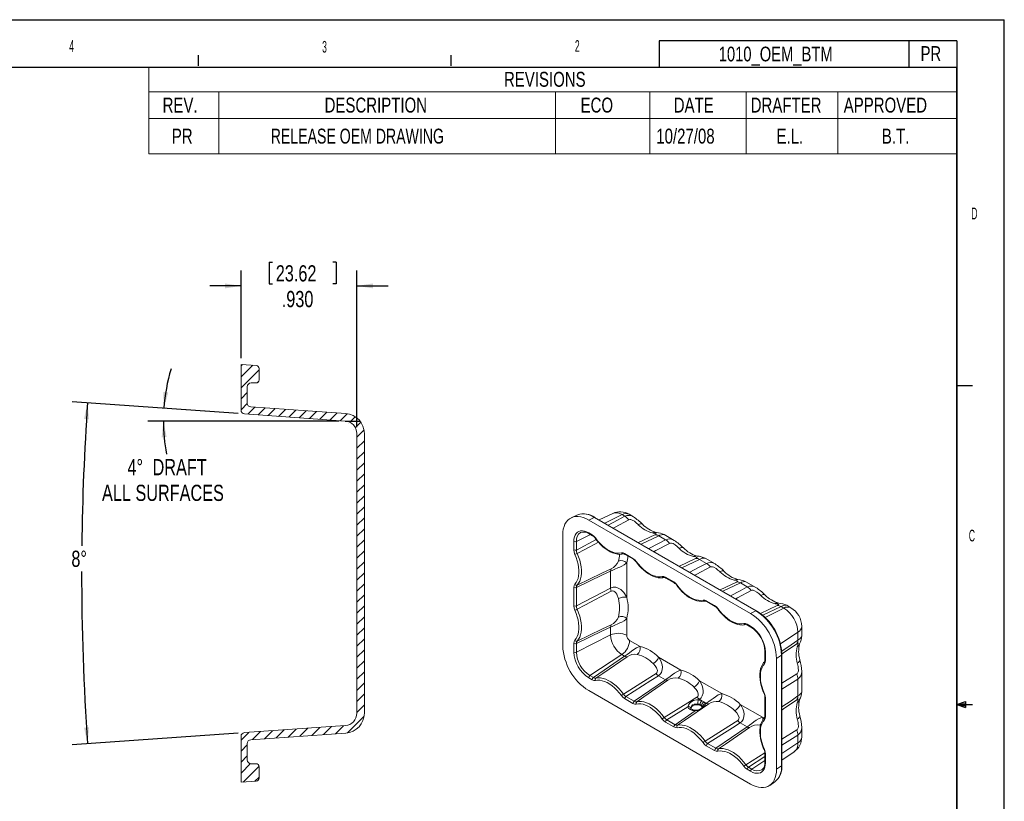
# Model space of a CAD drawing. Header units: inches. Extents: x 0 to 18.2, y 0 to 11.
# Tile 3 of 3: x 9.1 to 17, y 4.7 to 11. Entities that reach past the tile are written whole.
import ezdxf

# ---------------------------------------------------------------- set-up
doc = ezdxf.new("R2010")
doc.units = ezdxf.units.IN
doc.header["$MEASUREMENT"] = 0
doc.layers.add('SLD-0', color=7, linetype='Continuous')
doc.styles.add('SLDTEXTSTYLE11', font='TXT', dxfattribs={"width": 0.552632})
doc.styles.add('SLDTEXTSTYLE2', font='TXT', dxfattribs={"width": 0.75})
doc.styles.add('SLDTEXTSTYLE8', font='TXT', dxfattribs={"width": 0.705882})
doc.dimstyles.new('SLDDIMSTYLE1', dxfattribs={"dimtxt": 0.13, "dimasz": 0.13, "dimexe": 0, "dimexo": 0.0625, "dimgap": 0.0325, "dimtad": 0, "dimtih": 1, "dimtoh": 1, "dimdec": 4, "dimzin": 12, "dimdsep": 46, "dimtxsty": 'SLDTEXTSTYLE2', "dimsah": 1, "dimcen": 0.09, "dimadec": 0, "dimazin": 0, "dimtfac": 1, "dimtdec": 0, "dimtofl": 0, "dimtmove": 0, "dimatfit": 3, "dimfxl": 1, "dimtolj": 1, "dimtzin": 12, "dimarcsym": 0})
doc.dimstyles.new('SLDDIMSTYLE2', dxfattribs={"dimtxt": 0.13, "dimasz": 0.13, "dimexe": 0, "dimexo": 0.0625, "dimgap": 0.0325, "dimtad": 0, "dimtih": 1, "dimtoh": 1, "dimdec": 3, "dimzin": 4, "dimdsep": 46, "dimtxsty": 'SLDTEXTSTYLE2', "dimsah": 1, "dimcen": 0.09, "dimadec": 0, "dimazin": 0, "dimtfac": 1, "dimtdec": 3, "dimtofl": 0, "dimtmove": 0, "dimatfit": 3, "dimfxl": 1, "dimtolj": 1, "dimtzin": 12, "dimarcsym": 0})

# ---------------------------------------------------------------- blocks, each defined once
blk = doc.blocks.new('SW_TABLEANNOTATION_0')
at = {"color": 0, "linetype": 'Continuous', "lineweight": 0}
for p, q in [((0, 0), (0, -0.6978)), ((6.4887, 0), (0, 0)), ((6.4887, -0.6978), (6.4887, 0)), ((0, -0.1993), (6.4887, -0.1993)), ((0.5632, -0.1993), (0.5632, -0.414)), ((3.2652, -0.1993), (3.2652, -0.414)), ((4.0241, -0.1993), (4.0241, -0.414)), ((4.7973, -0.1993), (4.7973, -0.414)), ((5.5315, -0.1993), (5.5315, -0.414)), ((0, -0.414), (6.4887, -0.414)), ((0.5632, -0.414), (0.5632, -0.6978)), ((3.2652, -0.414), (3.2652, -0.6978)), ((4.0241, -0.414), (4.0241, -0.6978)), ((4.7973, -0.414), (4.7973, -0.6978)), ((5.5315, -0.414), (5.5315, -0.6978)), ((0, -0.6978), (6.4887, -0.6978))]:
    blk.add_line(p, q, dxfattribs=at)
at = {"color": 0, "linetype": 'Continuous', "lineweight": 0, "char_height": 0.12, "attachment_point": 1}
for s, insert, style in [('REVISIONS', (2.8522, -0.0387), 'SLDTEXTSTYLE2'), ('REV.', (0.1117, -0.2457), 'SLDTEXTSTYLE2'), ('DESCRIPTION', (1.4121, -0.2457), 'SLDTEXTSTYLE2'), ('ECO', (3.4672, -0.2457), 'SLDTEXTSTYLE2'), ('DATE', (4.215, -0.2457), 'SLDTEXTSTYLE2'), ('DRAFTER', (4.8328, -0.2457), 'SLDTEXTSTYLE2'), ('APPROVED', (5.5796, -0.2457), 'SLDTEXTSTYLE2'), ('PR', (0.1857, -0.4949), 'SLDTEXTSTYLE2'), ('RELEASE OEM DRAWING', (0.9796, -0.4949), 'SLDTEXTSTYLE8'), ('10/27/08', (4.0747, -0.4949), 'SLDTEXTSTYLE2'), ('E.L.', (5.0402, -0.4949), 'SLDTEXTSTYLE2'), ('B.T.', (5.8858, -0.4949), 'SLDTEXTSTYLE2')]:
    blk.add_mtext(s, dxfattribs=dict(at, insert=insert, style=style))
blk = doc.blocks.new('*D7')
at = {"layer": 'SLD-0'}
for p, q in [((10.8507, 7.838), (10.1283, 7.8885)), ((11.6596, 7.7779), (10.1245, 7.7779))]:
    blk.add_line(p, q, dxfattribs=at)
for start, end in [(163.34262, 176), (180, 190.46623)]:
    blk.add_arc((11.7096, 7.7779), 1.4602, start, end, dxfattribs=at)
for points in [[(10.253, 7.8797), (10.2877, 8.0066), (10.248, 8.0112)], [(10.2495, 7.7779), (10.2353, 7.6471), (10.2752, 7.6489)]]:
    blk.add_solid(points, dxfattribs=at)
at = {"layer": 'SLD-0', "char_height": 0.13, "attachment_point": 1, "style": 'SLDTEXTSTYLE2'}
for s, insert in [('4°', (9.9609, 7.4724)), (' DRAFT', (10.1263, 7.4724)), ('ALL SURFACES', (9.7566, 7.2661))]:
    blk.add_mtext(s, dxfattribs=dict(at, insert=insert))
blk = doc.blocks.new('*D8')
at = {"layer": 'SLD-0'}
for p, q in [((11.0988, 9.0533), (11.0988, 8.878)), ((11.0988, 9.0533), (11.1252, 9.0533)), ((11.6365, 9.0533), (11.6101, 9.0533)), ((11.6365, 9.0533), (11.6365, 8.878)), ((10.8727, 8.2826), (10.8727, 8.9875)), ((11.8027, 7.7281), (11.8027, 8.9875)), ((10.8727, 8.8625), (10.6227, 8.8625)), ((11.0988, 8.878), (11.1252, 8.878)), ((11.6365, 8.878), (11.6101, 8.878)), ((11.8027, 8.8625), (12.0527, 8.8625))]:
    blk.add_line(p, q, dxfattribs=at)
for points in [[(10.8727, 8.8625), (10.7427, 8.8825), (10.7427, 8.8425)], [(11.8027, 8.8625), (11.9327, 8.8425), (11.9327, 8.8825)]]:
    blk.add_solid(points, dxfattribs=at)
at = {"layer": 'SLD-0', "char_height": 0.13, "attachment_point": 1, "style": 'SLDTEXTSTYLE2'}
for s, insert in [('23.62', (11.1516, 9.0285)), ('.930', (11.1996, 8.8222))]:
    blk.add_mtext(s, dxfattribs=dict(at, insert=insert))
blk = doc.blocks.new('*D9')
at = {"layer": 'SLD-0'}
for p, q in [((10.8507, 7.838), (9.516, 7.9313)), ((10.8507, 5.2722), (9.516, 5.1789))]:
    blk.add_line(p, q, dxfattribs=at)
for start, end in [(176, 179.35146), (179.95445, 184)]:
    blk.add_arc((29.1968, 6.5551), 19.6038, start, end, dxfattribs=at)
for points in [[(9.6407, 7.9226), (9.6121, 7.7942), (9.652, 7.7915)], [(9.6407, 5.1876), (9.652, 5.3186), (9.6121, 5.316)]]:
    blk.add_solid(points, dxfattribs=at)
at = {"layer": 'SLD-0', "insert": (9.5106, 6.7367), "char_height": 0.13, "attachment_point": 1, "style": 'SLDTEXTSTYLE2'}
blk.add_mtext('8°', dxfattribs=at)

msp = doc.modelspace()

# ---------------------------------------------------------------- hatches: boundary and pattern name
at = {"linetype": 'Continuous', "lineweight": 0}
h = msp.add_hatch(dxfattribs=at)
h.set_pattern_fill('ANSI31', scale=0.5, style=0)
edge = h.paths.add_edge_path(flags=0)
edge.add_arc((10.90265, 7.86439), 0.03, 180, 266)
edge.add_line((10.90056, 7.83447), (11.70963, 7.77789))
edge.add_arc((11.70265, 7.67814), 0.1, 0, 86, ccw=False)
edge.add_line((11.80265, 7.67814), (11.80265, 5.43201))
edge.add_arc((11.70265, 5.43201), 0.1, 274, 360, ccw=False)
edge.add_line((11.70963, 5.33225), (10.90056, 5.27567))
edge.add_arc((10.90265, 5.24575), 0.03, 94, 180)
edge.add_line((10.87265, 5.24575), (10.87265, 4.87757))
edge.add_line((10.87265, 4.87757), (10.9944, 4.88608))
edge.add_arc((10.99265, 4.91102), 0.025, 274, 360)
edge.add_line((11.01765, 4.91102), (11.01765, 5.00157))
edge.add_arc((10.99265, 5.00157), 0.025, 0, 90)
edge.add_line((10.99265, 5.02657), (10.95265, 5.02657))
edge.add_arc((10.95265, 5.05657), 0.03, 180, 270, ccw=False)
edge.add_line((10.92265, 5.05657), (10.92265, 5.1891))
edge.add_arc((10.95265, 5.1891), 0.03, 94, 180, ccw=False)
edge.add_line((10.95056, 5.21902), (11.71381, 5.2724))
edge.add_arc((11.70265, 5.43201), 0.16, 274, 360)
edge.add_line((11.86265, 5.43201), (11.86265, 7.67814))
edge.add_arc((11.70265, 7.67814), 0.16, 0, 86)
edge.add_line((11.71381, 7.83775), (10.95056, 7.89112))
edge.add_arc((10.95265, 7.92104), 0.03, 180, 266, ccw=False)
edge.add_line((10.92265, 7.92104), (10.92265, 8.05357))
edge.add_arc((10.95265, 8.05357), 0.03, 90, 180, ccw=False)
edge.add_line((10.95265, 8.08357), (10.99265, 8.08357))
edge.add_arc((10.99265, 8.10857), 0.025, 270, 360)
edge.add_line((11.01765, 8.10857), (11.01765, 8.19912))
edge.add_arc((10.99265, 8.19912), 0.025, 0, 86)
edge.add_line((10.9944, 8.22406), (10.87265, 8.23257))
edge.add_line((10.87265, 8.23257), (10.87265, 7.86439))

# ---------------------------------------------------------------- linework, layer by layer
at = {"color": 7, "linetype": 'Continuous', "lineweight": 15}
for p, q in [((10.87265, 8.23257), (10.9944, 8.22406)), ((10.87265, 7.86439), (10.87265, 8.23257)), ((11.01765, 8.10857), (11.01765, 8.19912)), ((10.99265, 8.08357), (10.95265, 8.08357)), ((10.92265, 8.05357), (10.92265, 7.92104)), ((10.90056, 7.83447), (11.70963, 7.77789)), ((10.95056, 7.89112), (11.71381, 7.83775)), ((11.80265, 5.43201), (11.80265, 7.67814)), ((11.86265, 5.43201), (11.86265, 7.67814)), ((13.8562, 7.03596), (13.74651, 6.98458)), ((13.56881, 7.02225), (13.52375, 7.00115)), ((14.96331, 6.23238), (13.66364, 6.98266)), ((15.01198, 6.25404), (13.71232, 7.00432)), ((14.02223, 7.009), (13.98777, 7.02889)), ((13.60044, 6.88304), (13.59839, 6.88203)), ((13.45522, 5.97391), (13.45522, 6.8623)), ((13.66675, 6.87304), (13.69453, 6.857)), ((13.69453, 6.857), (13.69432, 6.85714)), ((14.34997, 6.81979), (14.26979, 6.86608)), ((13.9554, 6.70641), (14.02228, 6.6678)), ((14.02228, 6.6678), (14.02206, 6.66793)), ((14.67772, 6.63059), (14.59753, 6.67688)), ((14.28314, 6.51721), (14.35002, 6.4786)), ((15.00546, 6.44139), (14.92528, 6.48768)), ((14.61089, 6.328), (14.67776, 6.2894)), ((15.28743, 6.27861), (15.25302, 6.29848)), ((14.93863, 6.1388), (14.96641, 6.12276)), ((15.37385, 6.0528), (15.37385, 6.12893)), ((15.07835, 5.92888), (15.07835, 5.86046)), ((15.17173, 4.98299), (15.17173, 5.87139)), ((15.21483, 5.01431), (15.21483, 5.90271)), ((15.37385, 5.6037), (15.37385, 5.76693)), ((13.66364, 5.61291), (14.96331, 4.86263)), ((15.07835, 5.55922), (15.07835, 5.41136)), ((10.90056, 5.27567), (11.70963, 5.33225)), ((15.37385, 5.24054), (15.37385, 5.31784)), ((10.87265, 4.87757), (10.87265, 5.24575)), ((10.95056, 5.21902), (11.71381, 5.2724)), ((10.92265, 5.1891), (10.92265, 5.05657)), ((15.07835, 5.11012), (15.07835, 5.04048)), ((15.21483, 5.05375), (15.31418, 5.12305)), ((10.95265, 5.02657), (10.99265, 5.02657)), ((11.01765, 4.91102), (11.01765, 5.00157)), ((10.9944, 4.88608), (10.87265, 4.87757)), ((15.11778, 4.85256), (15.15859, 4.88103))]:
    msp.add_line(p, q, dxfattribs=at)
at = {"color": 7, "linetype": 'Continuous', "lineweight": 0}
for p, q in [((13.66364, 6.98266), (13.70669, 7.00403)), ((15.00635, 6.25375), (13.70669, 7.00403)), ((13.93144, 7.02601), (13.79344, 6.95749)), ((13.95367, 7.01318), (13.93144, 7.02601)), ((13.66364, 6.87991), (13.69142, 6.86387)), ((13.5442, 6.74252), (13.5442, 6.81093)), ((13.6772, 6.86701), (13.56465, 6.81052)), ((13.72408, 6.82583), (13.56465, 6.74211)), ((13.56465, 6.81052), (13.56465, 6.74211)), ((14.06364, 6.8015), (14.19432, 6.8633)), ((14.22563, 6.85618), (14.08465, 6.78938)), ((14.28142, 6.82397), (14.22563, 6.85618)), ((13.95229, 6.71328), (14.01917, 6.67467)), ((13.96853, 6.36357), (13.96853, 6.64046)), ((14.39139, 6.6123), (14.52206, 6.6741)), ((14.55338, 6.66698), (14.4124, 6.60017)), ((14.60916, 6.63477), (14.55338, 6.66698)), ((13.83903, 6.57216), (13.83903, 6.4371)), ((14.28004, 6.52407), (14.34691, 6.48547)), ((14.71913, 6.4231), (14.84981, 6.4849)), ((13.5442, 6.29342), (13.5442, 6.44128)), ((13.56465, 6.44087), (13.56465, 6.29301)), ((13.83903, 6.4371), (13.56465, 6.29301)), ((14.88112, 6.47777), (14.74014, 6.41097)), ((14.93691, 6.44557), (14.88112, 6.47777)), ((14.60778, 6.33487), (14.67466, 6.29626)), ((14.96331, 6.23238), (15.00635, 6.25375)), ((15.04399, 6.23253), (15.17755, 6.2957)), ((15.20886, 6.28857), (15.06127, 6.21864)), ((15.2311, 6.27574), (15.08042, 6.20092)), ((15.2311, 6.27574), (15.20886, 6.28857)), ((13.96853, 6.05721), (13.96853, 6.19136)), ((13.83903, 6.12306), (13.83903, 6.05982)), ((14.93552, 6.14567), (14.96331, 6.12963)), ((13.83903, 6.05982), (13.56465, 5.92213)), ((14.0761, 5.96749), (13.99245, 6.01578)), ((15.34319, 6.08159), (15.20301, 5.9885)), ((15.34319, 6.01958), (15.34319, 6.08159)), ((13.5442, 5.92254), (13.5442, 5.99218)), ((13.56465, 5.99177), (13.56465, 5.92213)), ((13.92996, 5.90233), (13.67351, 5.73358)), ((13.9522, 5.88949), (13.70129, 5.71754)), ((13.92996, 5.90233), (13.9522, 5.88949)), ((14.40384, 5.77829), (14.22523, 5.8814)), ((15.08275, 5.92275), (15.08275, 5.85434)), ((15.17173, 5.87139), (15.21176, 5.89797)), ((15.21176, 5.00957), (15.21176, 5.89797)), ((13.69142, 5.69962), (13.66364, 5.71566)), ((13.67351, 5.73358), (13.70129, 5.71754)), ((14.27994, 5.70029), (14.02904, 5.52833)), ((14.22415, 5.73249), (14.27994, 5.70029)), ((14.73159, 5.58909), (14.55297, 5.6922)), ((15.21483, 5.67243), (15.3337, 5.74717)), ((15.34319, 5.70553), (15.21483, 5.62373)), ((15.34319, 5.57048), (15.34319, 5.70553)), ((14.01917, 5.51042), (13.95229, 5.54903)), ((13.96216, 5.56694), (14.02904, 5.52833)), ((14.54411, 5.53836), (14.5519, 5.54329)), ((14.5519, 5.54329), (14.57081, 5.53237)), ((15.08275, 5.5531), (15.08275, 5.40524)), ((14.2899, 5.37774), (14.45859, 5.4843)), ((14.56949, 5.49411), (14.55776, 5.50088)), ((14.57081, 5.53237), (14.58877, 5.522)), ((14.58877, 5.522), (14.60768, 5.51109)), ((14.60768, 5.51109), (14.60022, 5.50597)), ((15.05933, 5.39989), (14.88072, 5.503)), ((14.2899, 5.37774), (14.35678, 5.33913)), ((14.51827, 5.44984), (14.35678, 5.33913)), ((15.07422, 5.39615), (15.05933, 5.39989)), ((14.34691, 5.32122), (14.28004, 5.35983)), ((14.93543, 5.32188), (14.68452, 5.14993)), ((14.87964, 5.35409), (14.93543, 5.32188)), ((15.03708, 5.33593), (15.04271, 5.33464)), ((15.21483, 5.22334), (15.3337, 5.29807)), ((15.34319, 5.25643), (15.21483, 5.17463)), ((15.34319, 5.1932), (15.34319, 5.25643)), ((14.67466, 5.13202), (14.60778, 5.17062)), ((14.61765, 5.18854), (14.68452, 5.14993)), ((15.34319, 5.1932), (15.21483, 5.10795)), ((15.07801, 5.11418), (14.92513, 5.01842)), ((14.94539, 4.99933), (15.07835, 5.08334)), ((15.08275, 5.104), (15.08275, 5.03436)), ((14.96331, 4.96538), (14.93552, 4.98142)), ((14.94539, 4.99933), (14.97317, 4.9833)), ((15.07835, 5.05251), (14.97317, 4.9833)), ((15.17173, 4.98299), (15.21176, 5.00957))]:
    msp.add_line(p, q, dxfattribs=at)
at = {"color": 7, "linetype": 'Continuous', "lineweight": 15, "flags": 128}
for points in [[(13.66364, 6.98266), (13.64186, 6.99392), (13.62031, 7.00242), (13.59924, 7.00806), (13.57887, 7.01079), (13.55943, 7.01058), (13.54114, 7.00742), (13.52418, 7.00135), (13.50876, 6.99244), (13.49503, 6.98079), (13.48315, 6.96652), (13.47324, 6.94979), (13.46542, 6.93079), (13.45978, 6.90971), (13.45636, 6.8868), (13.45522, 6.8623)], [(13.57533, 7.02502), (13.56924, 7.02245), (13.56881, 7.02225)], [(13.7162, 6.83642), (13.72463, 6.8251), (13.7414, 6.80468), (13.75907, 6.78573), (13.77749, 6.76846), (13.79649, 6.75303), (13.81591, 6.73962), (13.83557, 6.72836), (13.8553, 6.71939), (13.87491, 6.71285), (13.89418, 6.70884), (13.91289, 6.70743), (13.93076, 6.70865), (13.93997, 6.71039)], [(14.04394, 6.64722), (14.05238, 6.63589), (14.06914, 6.61547), (14.08681, 6.59653), (14.10523, 6.57926), (14.12423, 6.56383), (14.14365, 6.55041), (14.16331, 6.53915), (14.18305, 6.53019), (14.20265, 6.52365), (14.22193, 6.51964), (14.24063, 6.51823), (14.2585, 6.51945), (14.26771, 6.52119)], [(14.37168, 6.45801), (14.38012, 6.44669), (14.39688, 6.42627), (14.41456, 6.40733), (14.43297, 6.39006), (14.45198, 6.37463), (14.47139, 6.36121), (14.49106, 6.34995), (14.51079, 6.34099), (14.5304, 6.33444), (14.54967, 6.33043), (14.56837, 6.32903), (14.58625, 6.33025), (14.59546, 6.33198)], [(14.69943, 6.26881), (14.70787, 6.25749), (14.72463, 6.23707), (14.7423, 6.21812), (14.76072, 6.20085), (14.77972, 6.18543), (14.79914, 6.17201), (14.8188, 6.16075), (14.83853, 6.15178), (14.85814, 6.14524), (14.87742, 6.14123), (14.89612, 6.13983), (14.91399, 6.14105), (14.9232, 6.14278)], [(15.07408, 5.8451), (15.06784, 5.83782), (15.05812, 5.82335), (15.05016, 5.80698), (15.04403, 5.78879), (15.03981, 5.76894), (15.03756, 5.74766), (15.0373, 5.72518), (15.03902, 5.70176), (15.0427, 5.67765), (15.04827, 5.65308), (15.05568, 5.6283), (15.06483, 5.60355), (15.07136, 5.58827)], [(14.484, 5.47099), (14.484, 5.47099), (14.48394, 5.47218)], [(14.52097, 5.45515), (14.51545, 5.45565), (14.50532, 5.45759), (14.49681, 5.46054), (14.49043, 5.464), (14.48639, 5.46733), (14.48448, 5.46984), (14.484, 5.47099)], [(15.07408, 5.396), (15.06784, 5.38872), (15.05812, 5.37425), (15.05016, 5.35788), (15.04403, 5.33969), (15.03981, 5.31984), (15.03756, 5.29856), (15.0373, 5.27608), (15.03902, 5.25266), (15.0427, 5.22855), (15.04827, 5.20399), (15.05568, 5.17921), (15.06483, 5.15445), (15.07136, 5.13918)], [(14.96331, 4.86263), (14.98509, 4.85137), (15.00664, 4.84287), (15.02771, 4.83723), (15.04808, 4.8345), (15.06752, 4.83472), (15.08581, 4.83787), (15.10277, 4.84394), (15.11819, 4.85285), (15.13192, 4.8645), (15.1438, 4.87877), (15.15371, 4.8955), (15.16153, 4.9145), (15.16717, 4.93558), (15.17058, 4.95849), (15.17173, 4.98299)]]:
    msp.add_lwpolyline(points, dxfattribs=at)
at = {"color": 7, "linetype": 'Continuous', "lineweight": 0, "flags": 128}
for points in [[(13.81864, 6.94294), (13.89537, 6.98286), (13.95367, 7.01318)], [(13.98499, 6.98415), (13.87502, 6.92609), (13.86084, 6.91858)], [(14.06172, 6.94529), (14.05979, 6.9471), (14.04572, 6.96004), (14.03034, 6.97245), (14.0127, 6.9828), (14.00093, 6.98631), (13.9927, 6.98649), (13.98499, 6.98415)], [(13.5442, 6.81093), (13.54542, 6.82986), (13.54904, 6.847), (13.555, 6.862), (13.56316, 6.87456), (13.57338, 6.88442), (13.58543, 6.89137), (13.59907, 6.89529), (13.61403, 6.89609), (13.62999, 6.89375), (13.64664, 6.88832), (13.66364, 6.87991)], [(14.09558, 6.94896), (14.09376, 6.95035), (14.08796, 6.9523), (14.0805, 6.95209), (14.07165, 6.94973), (14.06172, 6.94529)], [(14.19432, 6.8633), (14.19676, 6.86449), (14.20156, 6.86712), (14.20504, 6.86986), (14.20544, 6.87171), (14.19934, 6.87441), (14.19447, 6.87543), (14.18082, 6.87803), (14.17679, 6.87886)], [(13.57105, 6.71502), (13.63205, 6.74739), (13.74103, 6.80512)], [(13.69142, 6.86387), (13.70523, 6.85344), (13.71776, 6.83907)], [(13.7162, 6.83642), (13.71614, 6.83654), (13.71626, 6.83711), (13.71681, 6.83796), (13.71776, 6.83907)], [(13.71776, 6.83907), (13.73487, 6.8169), (13.75306, 6.79639), (13.7721, 6.77777), (13.79176, 6.76129), (13.81178, 6.74715), (13.83193, 6.73551), (13.85196, 6.72654), (13.87162, 6.72032), (13.89066, 6.71695), (13.90884, 6.71647), (13.92596, 6.71887)], [(14.14639, 6.75374), (14.22311, 6.79366), (14.28142, 6.82397)], [(13.55252, 6.70731), (13.54671, 6.72379), (13.5442, 6.74252)], [(13.56465, 6.74211), (13.56654, 6.72768), (13.57105, 6.71502)], [(13.92596, 6.71887), (13.93987, 6.71847), (13.95229, 6.71328)], [(14.31273, 6.79494), (14.20277, 6.73688), (14.18858, 6.72938)], [(14.38946, 6.75609), (14.38754, 6.7579), (14.37346, 6.77084), (14.35809, 6.78325), (14.34044, 6.79359), (14.32867, 6.7971), (14.32044, 6.79729), (14.31273, 6.79494)], [(14.38946, 6.75609), (14.3994, 6.76052), (14.40825, 6.76289), (14.4157, 6.7631), (14.4215, 6.76115), (14.42336, 6.75973)], [(13.55252, 6.46689), (13.56316, 6.48051), (13.57183, 6.4965), (13.57843, 6.51468), (13.58288, 6.53481), (13.58511, 6.55665), (13.58511, 6.57992), (13.58288, 6.60433), (13.57843, 6.6296), (13.57183, 6.65539), (13.56316, 6.6814), (13.55252, 6.70731)], [(13.57105, 6.71502), (13.58231, 6.68761), (13.59149, 6.66008), (13.59847, 6.63277), (13.60318, 6.60603), (13.60554, 6.58019), (13.60554, 6.55556), (13.60318, 6.53245), (13.59847, 6.51115), (13.59149, 6.49191), (13.58231, 6.47498), (13.57105, 6.46056)], [(13.83903, 6.57216), (13.85643, 6.5803), (13.87416, 6.58804), (13.89797, 6.59818), (13.9144, 6.60541), (13.92942, 6.61259), (13.94712, 6.6226), (13.96132, 6.63319), (13.96682, 6.63856), (13.96853, 6.64046)], [(14.01917, 6.67467), (14.03298, 6.66424), (14.0455, 6.64986)], [(14.04394, 6.64722), (14.04389, 6.64733), (14.04401, 6.6479), (14.04455, 6.64876), (14.0455, 6.64986)], [(14.0455, 6.64986), (14.06262, 6.6277), (14.08081, 6.60718), (14.09985, 6.58857), (14.1195, 6.57209), (14.13953, 6.55795), (14.15968, 6.54631), (14.1797, 6.53733), (14.19936, 6.53112), (14.2184, 6.52775), (14.23659, 6.52727), (14.2537, 6.52967)], [(14.52206, 6.6741), (14.52451, 6.67529), (14.52931, 6.67792), (14.53279, 6.68066), (14.53319, 6.68251), (14.52708, 6.68521), (14.52222, 6.68623), (14.50856, 6.68883), (14.50453, 6.68966)], [(13.56465, 6.44087), (13.77529, 6.54163), (13.83903, 6.57216)], [(13.84496, 6.59133), (13.76962, 6.55534), (13.57105, 6.46056)], [(14.47413, 6.56454), (14.55086, 6.60446), (14.60916, 6.63477)], [(14.64048, 6.60574), (14.53051, 6.54768), (14.51633, 6.54018)], [(14.7172, 6.56688), (14.71528, 6.5687), (14.70121, 6.58164), (14.68583, 6.59404), (14.66819, 6.60439), (14.65642, 6.6079), (14.64819, 6.60809), (14.64048, 6.60574)], [(14.7172, 6.56688), (14.72714, 6.57132), (14.73599, 6.57369), (14.74345, 6.5739), (14.74924, 6.57195), (14.7511, 6.57053)], [(14.2537, 6.52967), (14.26761, 6.52927), (14.28004, 6.52407)], [(14.34691, 6.48547), (14.36072, 6.47504), (14.37325, 6.46066)], [(14.84981, 6.4849), (14.85225, 6.48609), (14.85705, 6.48872), (14.86053, 6.49146), (14.86093, 6.49331), (14.85482, 6.49601), (14.84996, 6.49703), (14.8363, 6.49963), (14.83228, 6.50045)], [(13.5442, 6.44128), (13.54633, 6.45599), (13.55252, 6.46689)], [(13.57105, 6.46056), (13.56625, 6.45217), (13.56465, 6.44087)], [(13.57105, 6.26592), (13.63205, 6.29829), (13.84496, 6.41108)], [(13.96853, 6.36357), (13.96476, 6.37173), (13.94558, 6.40195), (13.92122, 6.42516), (13.90068, 6.43682), (13.88185, 6.44251), (13.8604, 6.44338), (13.84488, 6.4397), (13.83903, 6.4371)], [(13.84496, 6.41108), (13.84771, 6.4123), (13.8549, 6.41352), (13.86464, 6.41145), (13.87303, 6.40646), (13.88189, 6.39757), (13.88901, 6.38688), (13.89248, 6.38009), (13.90048, 6.35777), (13.90202, 6.35171)], [(14.37325, 6.46066), (14.3723, 6.45955), (14.37175, 6.4587), (14.37163, 6.45813), (14.37168, 6.45801)], [(14.37325, 6.46066), (14.39036, 6.4385), (14.40855, 6.41798), (14.42759, 6.39937), (14.44724, 6.38289), (14.46727, 6.36874), (14.48742, 6.35711), (14.50745, 6.34813), (14.5271, 6.34192), (14.54614, 6.33855), (14.56433, 6.33806), (14.58145, 6.34047)], [(14.80188, 6.37533), (14.8786, 6.41526), (14.93691, 6.44557)], [(14.96822, 6.41654), (14.85825, 6.35848), (14.84407, 6.35098)], [(15.04495, 6.37768), (15.04302, 6.37949), (15.02895, 6.39244), (15.01357, 6.40484), (14.99593, 6.41519), (14.98416, 6.4187), (14.97593, 6.41889), (14.96822, 6.41654)], [(14.58145, 6.34047), (14.59535, 6.34006), (14.60778, 6.33487)], [(15.04495, 6.37768), (15.05488, 6.38212), (15.06373, 6.38448), (15.07119, 6.38469), (15.07699, 6.38274), (15.07884, 6.38133)], [(13.55252, 6.25821), (13.54649, 6.2756), (13.5442, 6.29342)], [(13.55252, 6.01779), (13.56316, 6.03141), (13.57183, 6.04741), (13.57843, 6.06558), (13.58288, 6.08571), (13.58511, 6.10755), (13.58511, 6.13082), (13.58288, 6.15524), (13.57843, 6.1805), (13.57183, 6.2063), (13.56316, 6.23231), (13.55252, 6.25821)], [(13.56465, 6.29301), (13.56637, 6.27928), (13.57105, 6.26592)], [(13.57105, 6.26592), (13.58231, 6.23851), (13.59149, 6.21098), (13.59847, 6.18368), (13.60318, 6.15694), (13.60554, 6.13109), (13.60554, 6.10647), (13.60318, 6.08336), (13.59847, 6.06205), (13.59149, 6.04281), (13.58231, 6.02588), (13.57105, 6.01147)], [(14.67466, 6.29626), (14.68846, 6.28583), (14.70099, 6.27146)], [(14.70099, 6.27146), (14.70004, 6.27035), (14.6995, 6.2695), (14.69938, 6.26893), (14.69943, 6.26881)], [(14.70099, 6.27146), (14.7181, 6.24929), (14.73629, 6.22878), (14.75533, 6.21016), (14.77499, 6.19368), (14.79501, 6.17954), (14.81517, 6.16791), (14.83519, 6.15893), (14.85485, 6.15272), (14.87389, 6.14935), (14.89208, 6.14886), (14.90919, 6.15127)], [(15.17755, 6.2957), (15.17999, 6.29689), (15.1848, 6.29951), (15.18827, 6.30226), (15.18867, 6.30411), (15.18257, 6.3068), (15.1777, 6.30783), (15.16405, 6.31042), (15.16002, 6.31125)], [(13.83903, 6.12306), (13.85643, 6.1312), (13.87416, 6.13895), (13.89797, 6.14908), (13.9144, 6.15631), (13.92942, 6.16349), (13.94712, 6.1735), (13.96132, 6.1841), (13.96682, 6.18946), (13.96853, 6.19136)], [(13.56465, 5.99177), (13.77529, 6.09254), (13.83903, 6.12306)], [(13.84496, 6.14224), (13.76962, 6.10624), (13.57105, 6.01147)], [(14.90919, 6.15127), (14.9231, 6.15086), (14.93552, 6.14567)], [(13.5442, 5.99218), (13.54633, 6.0069), (13.55252, 6.01779)], [(13.57105, 6.01147), (13.56625, 6.00307), (13.56465, 5.99177)], [(15.21332, 5.92986), (15.28778, 5.98132), (15.34319, 6.01958)], [(14.0761, 5.96749), (14.07072, 5.96624), (14.04829, 5.95704), (14.02483, 5.94246), (14.00657, 5.92928), (13.9902, 5.91699), (13.97146, 5.90304), (13.95756, 5.89315), (13.9522, 5.88949)], [(15.3337, 5.98889), (15.22843, 5.91605), (15.21474, 5.90657)], [(15.33842, 5.96593), (15.33902, 5.96777), (15.3432, 5.97976), (15.34625, 5.98914), (15.34639, 5.99452), (15.34355, 5.99459), (15.33959, 5.99268), (15.3337, 5.98889)], [(13.72155, 5.71323), (13.77726, 5.75151), (13.97177, 5.88504)], [(14.22415, 5.73249), (14.23781, 5.7447), (14.24729, 5.7597), (14.25433, 5.78313), (14.25543, 5.80146), (14.25339, 5.81998), (14.24605, 5.84466), (14.23443, 5.86776), (14.22769, 5.87801), (14.22523, 5.8814)], [(15.08275, 5.85434), (15.08062, 5.83962), (15.07443, 5.82873)], [(15.33842, 5.83304), (15.34723, 5.83943), (15.3537, 5.84591), (15.35761, 5.85226), (15.35882, 5.85825), (15.35853, 5.86052)], [(14.1817, 5.82973), (14.18381, 5.82771), (14.19773, 5.81239), (14.2088, 5.7951), (14.2148, 5.77577), (14.21404, 5.7639), (14.21069, 5.75649), (14.20458, 5.75064)], [(14.40384, 5.77829), (14.39846, 5.77704), (14.37603, 5.76784), (14.35258, 5.75326), (14.33431, 5.74008), (14.31794, 5.72779), (14.29921, 5.71384), (14.28531, 5.70395), (14.27994, 5.70029)], [(15.07443, 5.82873), (15.06379, 5.81511), (15.05512, 5.79911), (15.04852, 5.78093), (15.04407, 5.7608), (15.04184, 5.73897), (15.04184, 5.7157), (15.04407, 5.69128), (15.04852, 5.66602), (15.05512, 5.64022), (15.06379, 5.61421), (15.07443, 5.5883)], [(15.3337, 5.74717), (15.33596, 5.74881), (15.34063, 5.75416), (15.34475, 5.76346), (15.34655, 5.77337), (15.34584, 5.79591), (15.34429, 5.80593), (15.33971, 5.82754), (15.33842, 5.83304)], [(13.71776, 5.69402), (13.70487, 5.69419), (13.69142, 5.69962)], [(13.70129, 5.71754), (13.7116, 5.71333), (13.72155, 5.71323)], [(13.92596, 5.57383), (13.90884, 5.596), (13.89066, 5.61651), (13.87162, 5.63513), (13.85196, 5.65161), (13.83193, 5.66575), (13.81178, 5.67738), (13.79176, 5.68636), (13.7721, 5.69257), (13.75306, 5.69594), (13.73487, 5.69643), (13.71776, 5.69402)], [(13.72155, 5.71323), (13.73966, 5.71578), (13.75891, 5.71526), (13.77906, 5.7117), (13.79987, 5.70512), (13.82106, 5.69562), (13.84239, 5.68331), (13.86358, 5.66834), (13.88439, 5.65089), (13.90454, 5.63119), (13.92379, 5.60948), (13.9419, 5.58602)], [(14.20458, 5.75064), (14.13237, 5.70534), (13.9419, 5.58602)], [(13.96216, 5.56694), (14.16331, 5.69402), (14.22415, 5.73249)], [(14.04929, 5.52403), (14.105, 5.56231), (14.29951, 5.69584)], [(14.5519, 5.54329), (14.56556, 5.5555), (14.57503, 5.5705), (14.58207, 5.59393), (14.58317, 5.61226), (14.58114, 5.63078), (14.5738, 5.65546), (14.56217, 5.67856), (14.55543, 5.68881), (14.55297, 5.6922)], [(14.50944, 5.64053), (14.51156, 5.6385), (14.52547, 5.62319), (14.53655, 5.6059), (14.54254, 5.58656), (14.54179, 5.57469), (14.53843, 5.56728), (14.53232, 5.56144)], [(13.95229, 5.54903), (13.93848, 5.55946), (13.92596, 5.57383)], [(13.9419, 5.58602), (13.9515, 5.57494), (13.96216, 5.56694)], [(14.53232, 5.56144), (14.46011, 5.51614), (14.26965, 5.39682)], [(14.73159, 5.58909), (14.72621, 5.58784), (14.70378, 5.57863), (14.68032, 5.56406), (14.66205, 5.55088), (14.64569, 5.53858), (14.62695, 5.52464), (14.61305, 5.51474), (14.60768, 5.51109)], [(15.07443, 5.5883), (15.073, 5.58804), (15.07199, 5.58799), (15.07143, 5.58817), (15.07136, 5.58828)], [(15.07443, 5.5883), (15.08035, 5.57136), (15.08275, 5.5531)], [(15.21483, 5.48181), (15.28778, 5.53222), (15.34319, 5.57048)], [(15.3337, 5.5398), (15.22843, 5.46695), (15.21483, 5.45753)], [(15.33842, 5.51683), (15.33902, 5.51868), (15.3432, 5.53066), (15.34625, 5.54005), (15.34639, 5.54543), (15.34355, 5.54549), (15.33959, 5.54358), (15.3337, 5.5398)], [(14.0455, 5.50482), (14.03261, 5.50499), (14.01917, 5.51042)], [(14.02904, 5.52833), (14.03934, 5.52413), (14.04929, 5.52403)], [(14.2537, 5.38463), (14.23659, 5.40679), (14.2184, 5.42731), (14.19936, 5.44592), (14.1797, 5.4624), (14.15968, 5.47655), (14.13953, 5.48818), (14.1195, 5.49716), (14.09985, 5.50337), (14.08081, 5.50674), (14.06262, 5.50723), (14.0455, 5.50482)], [(14.04929, 5.52403), (14.0674, 5.52657), (14.08666, 5.52606), (14.10681, 5.52249), (14.12761, 5.51592), (14.14881, 5.50642), (14.17013, 5.4941), (14.19133, 5.47913), (14.21213, 5.46169), (14.23228, 5.44199), (14.25153, 5.42028), (14.26965, 5.39682)], [(14.37704, 5.33483), (14.43275, 5.3731), (14.62725, 5.50663)], [(14.54033, 5.50457), (14.5245, 5.50559), (14.51054, 5.50465), (14.49808, 5.49954), (14.4886, 5.48899), (14.48444, 5.47759), (14.48447, 5.47242)], [(14.60022, 5.50597), (14.59746, 5.49551), (14.58911, 5.48513), (14.57465, 5.47366), (14.55772, 5.46326), (14.53895, 5.45462), (14.51827, 5.44984)], [(14.521, 5.45514), (14.52073, 5.45511), (14.51991, 5.45433), (14.51908, 5.45254), (14.51827, 5.44984)], [(14.87964, 5.35409), (14.8933, 5.3663), (14.90277, 5.3813), (14.90982, 5.40473), (14.91092, 5.42306), (14.90888, 5.44158), (14.90154, 5.46626), (14.88992, 5.48936), (14.88317, 5.4996), (14.88072, 5.503)], [(14.28004, 5.35983), (14.26623, 5.37025), (14.2537, 5.38463)], [(14.26965, 5.39682), (14.27924, 5.38574), (14.2899, 5.37774)], [(14.83718, 5.45133), (14.8393, 5.4493), (14.85322, 5.43398), (14.86429, 5.41669), (14.87029, 5.39736), (14.86953, 5.38549), (14.86618, 5.37808), (14.86007, 5.37223)], [(15.05933, 5.39989), (15.05395, 5.39863), (15.03152, 5.38943), (15.00806, 5.37486), (14.9898, 5.36168), (14.97343, 5.34938), (14.9547, 5.33544), (14.9408, 5.32554), (14.93543, 5.32188)], [(15.07443, 5.37963), (15.06379, 5.36601), (15.05512, 5.35001), (15.04852, 5.33184), (15.04407, 5.31171), (15.04184, 5.28987), (15.04184, 5.2666), (15.04407, 5.24218), (15.04852, 5.21692), (15.05512, 5.19112), (15.06379, 5.16511), (15.07443, 5.13921)], [(15.08275, 5.40524), (15.08062, 5.39052), (15.07443, 5.37963)], [(15.3337, 5.29807), (15.33596, 5.29971), (15.34063, 5.30506), (15.34475, 5.31437), (15.34655, 5.32427), (15.34584, 5.34681), (15.34429, 5.35683), (15.33971, 5.37844), (15.33842, 5.38395)], [(15.33842, 5.38395), (15.34723, 5.39033), (15.3537, 5.39681), (15.35761, 5.40316), (15.35882, 5.40916), (15.35853, 5.41142)], [(14.37325, 5.31562), (14.36036, 5.31578), (14.34691, 5.32122)], [(14.35678, 5.33913), (14.36708, 5.33493), (14.37704, 5.33483)], [(14.58145, 5.19543), (14.56433, 5.21759), (14.54614, 5.23811), (14.5271, 5.25672), (14.50745, 5.2732), (14.48742, 5.28735), (14.46727, 5.29898), (14.44724, 5.30796), (14.42759, 5.31417), (14.40855, 5.31754), (14.39036, 5.31802), (14.37325, 5.31562)], [(14.37704, 5.33483), (14.39515, 5.33737), (14.4144, 5.33686), (14.43455, 5.33329), (14.45535, 5.32672), (14.47655, 5.31721), (14.49788, 5.3049), (14.51907, 5.28993), (14.53987, 5.27249), (14.56003, 5.25279), (14.57928, 5.23108), (14.59739, 5.20762)], [(14.86007, 5.37223), (14.78786, 5.32694), (14.59739, 5.20762)], [(14.61765, 5.18854), (14.8188, 5.31562), (14.87964, 5.35409)], [(14.70478, 5.14562), (14.76049, 5.1839), (14.955, 5.31743)], [(15.03708, 5.33593), (15.04329, 5.34108), (15.04607, 5.34407)], [(14.60778, 5.17062), (14.59397, 5.18105), (14.58145, 5.19543)], [(14.59739, 5.20762), (14.60699, 5.19654), (14.61765, 5.18854)], [(14.68452, 5.14993), (14.69483, 5.14573), (14.70478, 5.14562)], [(14.70478, 5.14562), (14.72289, 5.14817), (14.74214, 5.14765), (14.7623, 5.14409), (14.7831, 5.13751), (14.80429, 5.12801), (14.82562, 5.1157), (14.84682, 5.10073), (14.86762, 5.08329), (14.88777, 5.06359), (14.90702, 5.04187), (14.92513, 5.01842)], [(15.07443, 5.13921), (15.073, 5.13894), (15.07199, 5.13889), (15.07143, 5.13907), (15.07136, 5.13918)], [(15.07443, 5.13921), (15.0806, 5.12126), (15.08275, 5.104)], [(14.70099, 5.12642), (14.6881, 5.12658), (14.67466, 5.13202)], [(14.90919, 5.00622), (14.89208, 5.02839), (14.87389, 5.04891), (14.85485, 5.06752), (14.83519, 5.084), (14.81517, 5.09814), (14.79501, 5.10978), (14.77499, 5.11875), (14.75533, 5.12497), (14.73629, 5.12834), (14.7181, 5.12882), (14.70099, 5.12642)], [(14.93552, 4.98142), (14.92172, 4.99185), (14.90919, 5.00622)], [(14.92513, 5.01842), (14.93473, 5.00733), (14.94539, 4.99933)], [(15.08275, 5.03436), (15.08153, 5.01543), (15.07791, 4.99829), (15.07195, 4.98329), (15.06379, 4.97073), (15.05357, 4.96088), (15.04152, 4.95392), (15.02788, 4.95), (15.01292, 4.9492), (14.99696, 4.95154), (14.9803, 4.95697), (14.96331, 4.96538)]]:
    msp.add_lwpolyline(points, dxfattribs=at)
at = {"color": 7, "linetype": 'Continuous', "lineweight": 15}
for centre, radius, start, end in [((10.99265, 8.19912), 0.025, 0, 86), ((10.95265, 8.05357), 0.03, 90, 180), ((10.99265, 8.10857), 0.025, 270, 0), ((10.95265, 7.92104), 0.03, 180, 266), ((10.90265, 7.86439), 0.03, 180, 266), ((11.70265, 7.67814), 0.16, 0, 86), ((11.70265, 7.67814), 0.1, 0, 86), ((13.9156, 6.9089), 0.14003, 58.9749, 115.063078), ((13.6226, 6.87232), 0.15961, 55.797115, 106.973066), ((13.79636, 6.65649), 0.41848, 44.3621, 57.354528), ((13.62425, 6.81229), 0.07414, 55.020868, 109.966082), ((14.27411, 7.12246), 0.24894, 224.193689, 254.229238), ((14.18595, 6.67901), 0.20496, 65.864541, 84.221406), ((13.66254, 6.80167), 0.06391, 32.915296, 59.993004), ((14.1241, 6.46729), 0.41848, 44.361877, 57.354557), ((14.60185, 6.93326), 0.24894, 224.193688, 254.22924), ((13.94306, 6.69059), 0.02003, 51.889231, 98.85643), ((13.99028, 6.61247), 0.06391, 32.915261, 59.993012), ((14.5137, 6.48983), 0.20493, 65.863888, 84.221454), ((14.45184, 6.27809), 0.41848, 44.361876, 57.354555), ((14.9296, 6.74405), 0.24894, 224.193685, 254.229242), ((14.27081, 6.5014), 0.02002, 51.90093, 98.862366), ((14.84145, 6.30063), 0.20494, 65.863904, 84.221432), ((14.31781, 6.42305), 0.06421, 32.966865, 59.893139), ((14.77959, 6.08888), 0.41848, 44.361877, 57.354557), ((14.59855, 6.3122), 0.02002, 51.902308, 98.857828), ((15.25734, 6.55485), 0.24894, 224.193681, 254.229247), ((14.64556, 6.23385), 0.06421, 32.966396, 59.893609), ((14.7775, 5.88444), 0.43771, 2.391985, 57.608092), ((15.16919, 6.11143), 0.20493, 65.863858, 84.221492), ((15.19759, 6.12695), 0.17628, 0.644225, 59.357731), ((14.72043, 5.85149), 0.45174, 2.524167, 57.475837), ((14.92629, 6.12299), 0.02002, 51.902275, 98.857975), ((14.83517, 5.91773), 0.24344, 2.623866, 57.375965), ((15.17934, 6.07131), 0.19539, 335.312406, 354.553279), ((13.90652, 5.9938), 0.45174, 182.524167, 237.475837), ((15.59616, 5.92838), 0.24712, 165.657096, 195.924366), ((15.05946, 5.85745), 0.0191, 318.698988, 9.142921), ((14.86774, 5.73293), 0.50716, 3.839066, 14.571218), ((15.00892, 5.55802), 0.06936, 1.053196, 25.853857), ((15.59616, 5.47929), 0.24712, 165.657096, 195.924366), ((15.17934, 5.62221), 0.19539, 335.312405, 354.553289), ((14.52414, 5.45349), 0.0449, 96.276218, 148.327202), ((14.52048, 5.53504), 0.07964, 270.389745, 316.644025), ((11.70265, 5.43201), 0.1, 274, 0), ((11.70265, 5.43201), 0.16, 274, 0), ((15.05946, 5.40835), 0.0191, 318.697441, 9.140407), ((14.86774, 5.28383), 0.50716, 3.839069, 14.571216), ((10.90265, 5.24575), 0.03, 94, 180), ((10.95265, 5.1891), 0.03, 94, 180), ((15.23393, 5.23809), 0.13994, 304.912507, 1.000449), ((15.0088, 5.10889), 0.06948, 1.075115, 25.835833), ((10.95265, 5.05657), 0.03, 180, 270), ((10.99265, 5.00157), 0.025, 0, 90), ((15.01197, 5.0306), 0.06712, 308.840591, 8.462061), ((15.06008, 5.00133), 0.15529, 308.992653, 4.794464), ((10.99265, 4.91102), 0.025, 274, 0)]:
    msp.add_arc(centre, radius, start, end, dxfattribs=at)
at = {"color": 7, "linetype": 'Continuous', "lineweight": 0}
for centre, radius, start, end in [((13.88448, 6.9603), 0.08077, 54.450061, 110.493488), ((13.96217, 6.97723), 0.05766, 63.642479, 122.206665), ((13.61966, 6.88095), 0.15074, 54.738898, 107.104225), ((13.70977, 6.99899), 0.00591, 64.407985, 121.441916), ((13.98406, 6.95028), 0.06985, 57.001982, 115.784278), ((13.90377, 6.92794), 0.09877, 34.682474, 59.650915), ((13.64018, 6.8186), 0.07596, 123.376021, 186.101767), ((13.67105, 6.87912), 0.00745, 173.952098, 234.735683), ((14.24042, 7.12197), 0.2513, 224.67287, 255.332506), ((14.19747, 6.83782), 0.04596, 78.584402, 116.73843), ((13.55485, 6.83162), 0.02327, 242.773595, 294.916556), ((13.69893, 6.8631), 0.00755, 174.172393, 232.288013), ((14.20072, 6.81905), 0.04472, 56.140578, 98.227735), ((14.26185, 6.7977), 0.06879, 83.398379, 121.774179), ((14.3118, 6.76108), 0.06985, 57.001954, 115.784263), ((14.23151, 6.73874), 0.09877, 34.682467, 59.65094), ((13.55485, 6.76321), 0.02327, 242.773595, 294.916556), ((13.93804, 6.72301), 0.01276, 198.885459, 278.755205), ((14.56817, 6.93276), 0.2513, 224.672872, 255.332505), ((13.52953, 6.78865), 0.08453, 285.782904, 299.418288), ((13.79963, 6.6904), 0.10895, 294.588248, 340.021673), ((13.69799, 6.71695), 0.21377, 342.642292, 357.390579), ((13.92536, 6.59495), 0.06273, 46.510805, 111.845725), ((13.9597, 6.71249), 0.00745, 173.952098, 234.735683), ((13.74102, 6.71262), 0.23868, 342.403851, 355.250202), ((14.02668, 6.6739), 0.00755, 174.172393, 232.288013), ((14.52521, 6.64861), 0.04596, 78.608167, 116.737927), ((14.52846, 6.62984), 0.04472, 56.140582, 98.227738), ((14.5896, 6.6085), 0.06879, 83.39837, 121.774156), ((14.63955, 6.57188), 0.06985, 57.001972, 115.784256), ((13.86955, 6.57323), 0.03054, 143.632303, 182.011073), ((14.55926, 6.54954), 0.09877, 34.682466, 59.650937), ((14.89591, 6.74356), 0.2513, 224.672872, 255.332505), ((14.26578, 6.5338), 0.01276, 198.885369, 278.755293), ((14.28723, 6.52319), 0.00725, 173.028225, 235.659557), ((14.35411, 6.48459), 0.00725, 173.025591, 235.681976), ((14.85296, 6.45941), 0.04596, 78.608122, 116.737955), ((14.8562, 6.44064), 0.04472, 56.140578, 98.227735), ((14.91734, 6.4193), 0.06879, 83.398312, 121.774194), ((13.55485, 6.46197), 0.02327, 242.773595, 294.916556), ((13.56576, 6.47538), 0.01573, 212.685358, 289.637049), ((13.91274, 6.44021), 0.07377, 182.412027, 203.256372), ((14.96729, 6.38267), 0.06985, 57.001973, 115.784243), ((14.887, 6.36034), 0.09877, 34.682467, 59.65094), ((13.95398, 6.25276), 0.11177, 82.521007, 117.706541), ((13.6327, 6.27789), 0.27925, 344.67272, 15.32728), ((13.65437, 6.27747), 0.32574, 344.67267, 15.32733), ((14.59352, 6.3446), 0.01276, 198.8871, 278.729524), ((14.61498, 6.33399), 0.00725, 173.028225, 235.659557), ((15.22365, 6.55436), 0.2513, 224.67287, 255.332507), ((13.55485, 6.31411), 0.02327, 242.773595, 294.916556), ((13.52953, 6.33956), 0.08453, 285.782808, 299.418345), ((14.68185, 6.29538), 0.00725, 173.025591, 235.681976), ((15.00943, 6.24872), 0.00591, 64.361517, 121.44584), ((14.76698, 5.87836), 0.44522, 2.524172, 57.475833), ((15.1807, 6.27021), 0.04596, 78.608055, 116.738022), ((15.18395, 6.25144), 0.04472, 56.140621, 98.227724), ((15.24509, 6.23009), 0.06879, 83.398462, 121.773994), ((15.26183, 6.22695), 0.05766, 63.645223, 122.206435), ((15.10077, 6.07106), 0.24264, 2.487134, 57.512859), ((13.79963, 6.2413), 0.10895, 294.588245, 340.021683), ((13.92536, 6.14585), 0.06273, 46.51086, 111.845671), ((13.86955, 6.12413), 0.03054, 143.632283, 182.011093), ((14.92127, 6.1554), 0.01276, 198.887286, 278.729338), ((14.94272, 6.14479), 0.00725, 173.028225, 235.659557), ((14.97051, 6.12875), 0.00725, 173.032833, 235.594566), ((14.82443, 5.91153), 0.25856, 2.487349, 57.512658), ((15.315, 6.13345), 0.05902, 298.530401, 355.637272), ((13.56576, 6.02628), 0.01573, 212.685407, 289.637082), ((13.90111, 5.92617), 0.14736, 62.773607, 114.916622), ((14.03504, 6.06799), 0.19618, 182.386873, 237.613117), ((13.84528, 6.0229), 0.14734, 305.079685, 357.230457), ((14.02046, 6.05957), 0.05198, 182.605435, 237.394529), ((15.29856, 6.01657), 0.04473, 321.781384, 3.861873), ((15.32044, 6.07105), 0.05628, 293.847244, 341.080295), ((13.55485, 6.01287), 0.02327, 242.773595, 294.916556), ((14.0151, 5.95286), 0.06272, 308.150521, 13.491524), ((13.99364, 5.65244), 0.32567, 44.672874, 75.332503), ((15.08555, 5.92939), 0.0072, 182.980813, 247.11058), ((15.58083, 5.89949), 0.25136, 164.672655, 195.327345), ((15.31322, 6.00436), 0.04596, 303.255728, 341.381335), ((13.80252, 5.93376), 0.25856, 182.487349, 237.512658), ((13.55485, 5.94323), 0.02327, 242.773595, 294.916556), ((13.80008, 5.93235), 0.23565, 182.487124, 237.512869), ((13.96838, 5.91538), 0.03053, 237.991575, 276.376953), ((14.03463, 5.79743), 0.10783, 79.733674, 125.663438), ((13.98316, 5.63345), 0.27918, 44.672856, 75.33252), ((14.12201, 5.92419), 0.11174, 302.28948, 337.484938), ((15.08558, 5.86101), 0.00725, 184.339717, 246.980369), ((15.20894, 5.90316), 0.0059, 298.545819, 355.638568), ((14.34285, 5.76366), 0.06272, 308.150487, 13.491608), ((14.32138, 5.46324), 0.32567, 44.672878, 75.332498), ((15.08405, 5.83712), 0.01276, 141.318177, 221.110443), ((13.68688, 5.71454), 0.02326, 125.079461, 177.230597), ((13.71466, 5.6985), 0.02326, 125.079461, 177.230597), ((13.73173, 5.70124), 0.01573, 130.358297, 207.316174), ((14.26369, 5.79476), 0.07376, 216.743504, 237.589782), ((14.29612, 5.72617), 0.03053, 237.991415, 276.377112), ((14.36238, 5.60823), 0.10783, 79.733783, 125.663302), ((14.3109, 5.44425), 0.27918, 44.672856, 75.332521), ((14.44975, 5.73499), 0.11174, 302.289464, 337.484966), ((15.24441, 5.70493), 0.09878, 0.351139, 25.317332), ((15.30429, 5.76324), 0.06959, 303.98379, 3.005498), ((13.98487, 5.51331), 0.08446, 120.577176, 134.224621), ((13.97553, 5.5479), 0.02326, 125.079461, 177.230597), ((14.53419, 5.45938), 0.07961, 82.846983, 161.756476), ((14.59143, 5.60556), 0.07376, 216.743532, 237.589754), ((14.6508, 5.50933), 0.11057, 164.778076, 182.466713), ((14.67059, 5.57446), 0.06272, 308.150468, 13.491615), ((14.64912, 5.27404), 0.32567, 44.672878, 75.332498), ((15.08556, 5.55974), 0.00722, 183.475706, 247.062965), ((15.29856, 5.56747), 0.04473, 321.781397, 3.861861), ((15.31322, 5.55526), 0.04596, 303.255728, 341.381335), ((15.32044, 5.62195), 0.05628, 293.84726, 341.080279), ((14.04241, 5.5093), 0.02326, 125.079461, 177.230597), ((14.05948, 5.51204), 0.01573, 130.358197, 207.31644), ((14.46342, 5.46251), 0.02232, 23.545364, 102.51349), ((14.60404, 5.50015), 0.04629, 135.887568, 179.105825), ((14.60323, 5.49139), 0.03386, 115.286377, 175.398923), ((14.60271, 5.48012), 0.02597, 95.521735, 172.688225), ((14.62386, 5.53697), 0.03053, 237.991433, 276.377094), ((14.69012, 5.41903), 0.10783, 79.733751, 125.66334), ((14.63865, 5.25504), 0.27918, 44.672856, 75.332521), ((14.77749, 5.54579), 0.11174, 302.289446, 337.484972), ((15.58083, 5.45039), 0.25136, 164.672654, 195.327346), ((14.31261, 5.32411), 0.08446, 120.577138, 134.224698), ((14.30327, 5.3587), 0.02326, 125.079461, 177.230597), ((14.99719, 5.3858), 0.06372, 351.306614, 12.776616), ((15.08405, 5.38802), 0.01276, 141.318163, 221.110458), ((15.08558, 5.41191), 0.00725, 184.339717, 246.980369), ((14.37015, 5.32009), 0.02326, 125.079461, 177.230597), ((14.38722, 5.32284), 0.01573, 130.358353, 207.316242), ((14.91917, 5.41636), 0.07376, 216.743523, 237.589763), ((14.95161, 5.34777), 0.03053, 237.991379, 276.377148), ((15.01787, 5.22982), 0.10783, 79.733783, 125.663302), ((15.24441, 5.25583), 0.09878, 0.351135, 25.317332), ((15.30429, 5.31414), 0.06959, 303.983812, 3.005464), ((15.31499, 5.24506), 0.05903, 298.532661, 355.60848), ((14.64036, 5.1349), 0.08446, 120.577328, 134.224468), ((14.63102, 5.1695), 0.02326, 125.079461, 177.230597), ((14.69789, 5.13089), 0.02326, 125.079461, 177.230597), ((14.71497, 5.13364), 0.01573, 130.358332, 207.316305), ((15.26279, 5.18538), 0.08078, 309.504564, 5.553351), ((15.08556, 5.11065), 0.00722, 183.511333, 247.060758), ((14.9681, 4.9457), 0.08446, 120.577154, 134.2248), ((14.95876, 4.9803), 0.02326, 125.079461, 177.230597), ((14.98654, 4.96426), 0.02326, 125.079461, 177.230597), ((15.01758, 5.04372), 0.07499, 233.6848, 299.217794), ((15.08558, 5.04103), 0.00725, 184.339717, 246.980369), ((15.06466, 4.99515), 0.14781, 309.457625, 5.600237), ((15.20894, 5.01476), 0.00591, 298.549563, 355.592394)]:
    msp.add_arc(centre, radius, start, end, dxfattribs=at)
for centre, major_axis, ratio, start_param, end_param in [((14.52968, 5.49421), (0.07194, 0.00469), 0.6160412, 0.9226108, 1.3288994), ((14.52968, 5.49421), (0.07194, 0.00469), 0.6160412, 3.2605443, 4.5131817), ((14.53091, 5.47456), (0.0469, 0.00488), 0.6350489, 0.8967232, 1.3030118), ((14.53091, 5.47456), (0.0469, 0.00488), 0.6350489, 0.1357536, 0.5420422), ((14.52968, 5.49421), (0.07194, 0.00469), 0.6160412, 0.1616413, 0.5679299)]:
    msp.add_ellipse(centre, major_axis=major_axis, ratio=ratio, start_param=start_param, end_param=end_param, dxfattribs=at)
at = {"color": 7, "linetype": 'Continuous', "lineweight": 15}
for start_param, end_param in [(2.8075809, 3.0084106), (0.2424723, 1.781862)]:
    msp.add_ellipse((14.53091, 5.47047), major_axis=(0.04696, 0.00306), ratio=0.6160412, start_param=start_param, end_param=end_param, dxfattribs=at)
at = {"layer": 'SLD-0'}
for p, q in [((0, 11), (17, 11)), ((17, 0), (17, 11)), ((16.62, 10.83065), (14.22998, 10.83065)), ((14.22998, 10.83065), (14.22998, 10.61725)), ((16.23589, 10.61725), (16.23589, 10.83065)), ((16.62, 10.83065), (16.62, 10.62)), ((0.38, 10.62), (16.62, 10.62)), ((16.62, 0.38), (16.62, 10.62)), ((11.70963, 7.77789), (11.82775, 7.77789))]:
    msp.add_line(p, q, dxfattribs=at)
at = {"layer": 'SLD-0', "color": 250, "linetype": 'Continuous', "true_color": 0x191924}
for p, q in [((10.53, 10.63), (10.53, 10.7148)), ((12.55975, 10.63), (12.55975, 10.7148)), ((16.62, 10.63), (16.62, 0.38)), ((16.62, 8.06322), (16.745, 8.06322)), ((16.62, 5.50072), (16.68718, 5.52473)), ((16.62, 5.50072), (16.68718, 5.50976)), ((16.62, 5.50072), (16.745, 5.50072)), ((16.62, 5.50072), (16.68718, 5.47815)), ((16.62, 5.50072), (16.68718, 5.49042)), ((16.68718, 5.52473), (16.68718, 5.47815))]:
    msp.add_line(p, q, dxfattribs=at)

# ---------------------------------------------------------------- block references
at = {"color": 7, "linetype": 'Continuous', "lineweight": 0}
msp.add_blockref('SW_TABLEANNOTATION_0', (10.13126, 10.62), dxfattribs=at)

# ---------------------------------------------------------------- texts
at = {"layer": 'SLD-0', "attachment_point": 1}
for s, insert, char_height, style in [('4', (9.49367, 10.83561), 0.09375, 'SLDTEXTSTYLE11'), ('3', (11.52335, 10.82948), 0.09375, 'SLDTEXTSTYLE11'), ('2', (13.55287, 10.83616), 0.09375, 'SLDTEXTSTYLE11'), ('1010_OEM_BTM', (14.70731, 10.78344), 0.1181102, 'SLDTEXTSTYLE2'), ('PR', (16.32815, 10.78748), 0.11811, 'SLDTEXTSTYLE2'), ('D', (16.73507, 9.49096), 0.09375, 'SLDTEXTSTYLE11'), ('C', (16.71493, 6.90504), 0.09375, 'SLDTEXTSTYLE11')]:
    msp.add_mtext(s, dxfattribs=dict(at, insert=insert, char_height=char_height, style=style))

# ---------------------------------------------------------------- dimensions: what is measured, and where the dimension line sits
at = {"layer": 'SLD-0'}
dim = msp.add_linear_dim(base=(11.80265, 8.8625), p1=(10.87265, 8.23257), p2=(11.80265, 7.67814), dimstyle='SLDDIMSTYLE2', dxfattribs=at)
dim.commit()
dim.dimension.update_dxf_attribs({"geometry": '*D8', "text_midpoint": (11.36765, 8.8625), "dimtype": 160})
dim = msp.add_angular_dim_2l(base=(10.25147, 7.85431), line1=((10.90056, 7.83447), (11.70963, 7.77789)), line2=((11.82775, 7.77789), (11.70963, 7.77789)), text='<> DRAFT\\PALL SURFACES', dimstyle='SLDDIMSTYLE1', dxfattribs=at)
dim.commit()
dim.dimension.update_dxf_attribs({"geometry": '*D7', "text_midpoint": (10.25036, 7.82885), "dimtype": 162})
dim = msp.add_angular_dim_2l(base=(9.60488, 7.23923), line1=((10.90056, 7.83447), (11.70963, 7.77789)), line2=((10.90056, 5.27567), (11.70963, 5.33225)), dimstyle='SLDDIMSTYLE1', dxfattribs=at)
dim.commit()
dim.dimension.update_dxf_attribs({"geometry": '*D9', "text_midpoint": (9.59294, 6.55507), "dimtype": 162})

doc.saveas('drawing.dxf')
